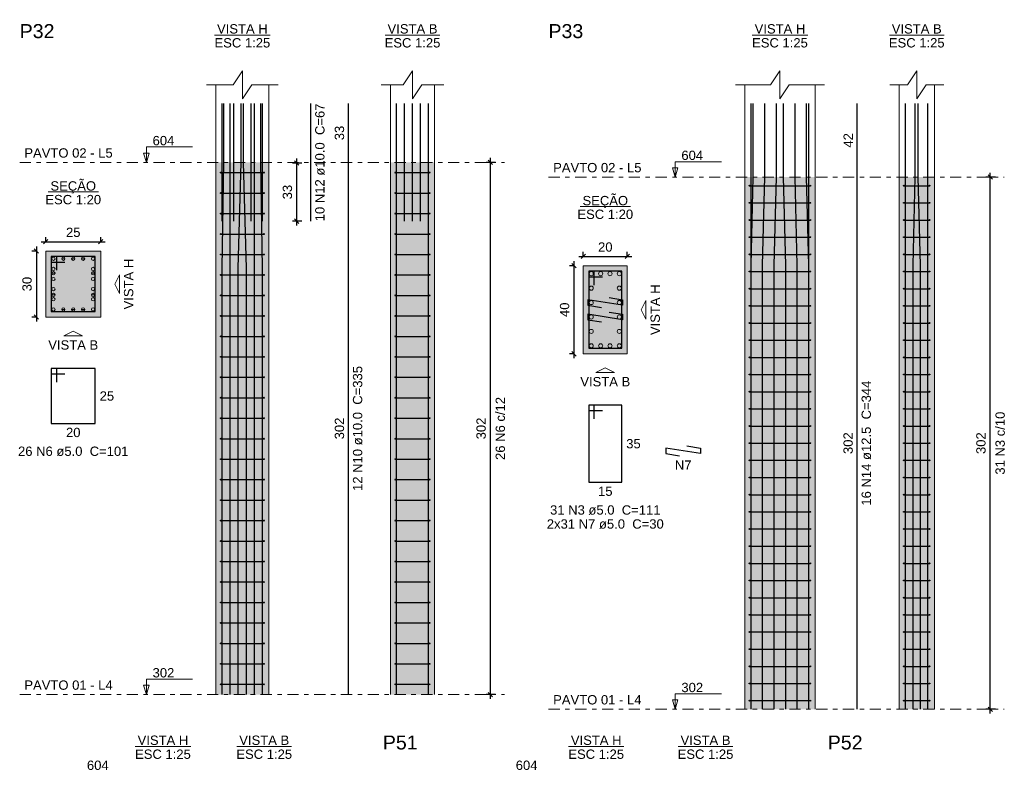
# Model space of a CAD drawing. Header units: millimetres. Extents: x 0 to 119, y 0 to 84.
# Tile 13 of 17: x 60 to 82, y 46 to 63. Entities that reach past the tile are written whole.
import ezdxf

# ---------------------------------------------------------------- set-up
doc = ezdxf.new("R2010")
doc.units = ezdxf.units.MM
doc.header["$MEASUREMENT"] = 0
doc.linetypes.add('DASHDOT', pattern=[2.54, 1.27, -0.635, 0, -0.635])
doc.linetypes.add('NULL', pattern=[0])
doc.layers.get('0').update_dxf_attribs({"lineweight": 18})
for name, color, linetype, lineweight in [('Descrição da armadura', 7, 'Continuous', 0), ('DT-Barras na forma', 2, 'Continuous', 30), ('DT-Barras no corte', 5, 'Continuous', 5), ('DT-Barras rebatidas', 2, 'Continuous', 30), ('DT-Cotas', 9, 'Continuous', 5), ('DT-Estribos na forma', 2, 'Continuous', 30), ('DT-Forma', 5, 'Continuous', 5), ('DT-Hachura seção pilares', 254, 'Continuous', 5), ('DT-Hachura vista pilares', 254, 'Continuous', 5), ('DT-Pontilhado', 9, 'DASHDOT', 5), ('DT-Textos', 7, 'Continuous', 5), ('DT-Título', 3, 'Continuous', 20), ('Textos armaduras', 7, 'Continuous', 0)]:
    doc.layers.add(name, color=color, linetype=linetype, lineweight=lineweight)
doc.styles.add('Arial', font='txt')
doc.dimstyles.new('UM_20.000000', dxfattribs={"dimtxt": 0.18, "dimasz": 0.1, "dimexe": 0.1, "dimexo": 0.2, "dimgap": 0, "dimtad": 1, "dimtih": 1, "dimtoh": 1, "dimdec": 1, "dimlfac": 20, "dimzin": 0, "dimdsep": 46, "dimtxsty": 'Standard', "dimcen": 0.09, "dimdle": 0.1, "dimadec": 1, "dimazin": 2, "dimtfac": 1, "dimtdec": 4, "dimtofl": 0, "dimtmove": 0, "dimatfit": 3, "dimfxl": 1, "dimtolj": 1, "dimarcsym": 0})
doc.dimstyles.new('UM_25.000000', dxfattribs={"dimtxt": 0.18, "dimasz": 0.1, "dimexe": 0.1, "dimexo": 0.2, "dimgap": 0, "dimtad": 1, "dimtih": 1, "dimtoh": 1, "dimdec": 1, "dimlfac": 25, "dimzin": 0, "dimdsep": 46, "dimtxsty": 'Standard', "dimcen": 0.09, "dimdle": 0.1, "dimadec": 1, "dimazin": 2, "dimtfac": 1, "dimtdec": 4, "dimtofl": 0, "dimtmove": 0, "dimatfit": 3, "dimfxl": 1, "dimtolj": 1, "dimarcsym": 0})

# ---------------------------------------------------------------- blocks, each defined once
blk = doc.blocks.new('_Oblique')
at = {"color": 0, "linetype": 'ByBlock', "lineweight": -2}
blk.add_line((-0.5, -0.5), (0.5, 0.5), dxfattribs=at)
blk = doc.blocks.new('*D56')
at = {"layer": 'Defpoints', "color": 0}
for p in [(60.34185, 57.998716), (60.13005, 56.498716), (60.34185, 56.498716)]:
    blk.add_point(p, dxfattribs=at)
at = {"layer": 'DT-Cotas', "color": 0, "lineweight": -2}
for p, q in [((60.14185, 57.998716), (60.03005, 57.998716)), ((60.13005, 58.098716), (60.13005, 56.398716)), ((60.14185, 56.498716), (60.03005, 56.498716))]:
    blk.add_line(p, q, dxfattribs=at)
at = {"layer": 'DT-Cotas', "color": 0, "lineweight": -2, "xscale": 0.1, "yscale": 0.1, "zscale": 0.1}
for p, rotation in [((60.13005, 57.998716), 90), ((60.13005, 56.498716), 270)]:
    blk.add_blockref('_Oblique', p, dxfattribs=dict(at, rotation=rotation))
at = {"layer": 'DT-Cotas', "color": 7, "insert": (59.91825, 57.248716), "char_height": 0.2118, "attachment_point": 5, "rotation": 90, "style": 'Arial'}
blk.add_mtext('\\A1;30', dxfattribs=at)
blk = doc.blocks.new('*D57')
at = {"layer": 'Defpoints', "color": 0}
for p in [(61.59185, 58.210516), (60.34185, 57.998716), (61.59185, 57.998716)]:
    blk.add_point(p, dxfattribs=at)
at = {"layer": 'DT-Cotas', "color": 0, "lineweight": -2}
for p, q in [((60.24185, 58.210516), (61.69185, 58.210516)), ((60.34185, 58.198716), (60.34185, 58.310516)), ((61.59185, 58.198716), (61.59185, 58.310516))]:
    blk.add_line(p, q, dxfattribs=at)
at = {"layer": 'DT-Cotas', "color": 0, "lineweight": -2, "xscale": 0.1, "yscale": 0.1, "zscale": 0.1, "rotation": 180}
blk.add_blockref('_Oblique', (60.34185, 58.210516), dxfattribs=at)
at = {"layer": 'DT-Cotas', "color": 0, "lineweight": -2, "xscale": 0.1, "yscale": 0.1, "zscale": 0.1}
blk.add_blockref('_Oblique', (61.59185, 58.210516), dxfattribs=at)
at = {"layer": 'DT-Cotas', "color": 7, "insert": (60.96685, 58.422316), "char_height": 0.2118, "attachment_point": 5, "rotation": 0.0057296, "style": 'Arial'}
blk.add_mtext('\\A1;25', dxfattribs=at)
blk = doc.blocks.new('*D58')
at = {"layer": 'Defpoints', "color": 0}
for p in [(66.043211, 59.996524), (66.360911, 59.996524), (66.360911, 58.676524)]:
    blk.add_point(p, dxfattribs=at)
at = {"layer": 'DT-Cotas', "color": 0, "lineweight": -2}
for p, q in [((66.160911, 59.996524), (65.943211, 59.996524)), ((66.043211, 58.576524), (66.043211, 60.096524)), ((66.160911, 58.676524), (65.943211, 58.676524))]:
    blk.add_line(p, q, dxfattribs=at)
at = {"layer": 'DT-Cotas', "color": 0, "lineweight": -2, "xscale": 0.1, "yscale": 0.1, "zscale": 0.1}
for p, rotation in [((66.043211, 59.996524), 90), ((66.043211, 58.676524), 270)]:
    blk.add_blockref('_Oblique', p, dxfattribs=dict(at, rotation=rotation))
at = {"layer": 'DT-Cotas', "color": 7, "insert": (65.831411, 59.336524), "char_height": 0.2118, "attachment_point": 5, "rotation": 90, "style": 'Arial'}
blk.add_mtext('\\A1;33', dxfattribs=at)
blk = doc.blocks.new('*D59')
at = {"layer": 'Defpoints', "color": 0}
for p in [(70.442011, 60.010816), (70.759711, 60.010816), (70.759711, 47.930816)]:
    blk.add_point(p, dxfattribs=at)
at = {"layer": 'DT-Cotas', "color": 0, "lineweight": -2}
for p, q in [((70.559711, 60.010816), (70.342011, 60.010816)), ((70.442011, 47.830816), (70.442011, 60.110816)), ((70.559711, 47.930816), (70.342011, 47.930816))]:
    blk.add_line(p, q, dxfattribs=at)
at = {"layer": 'DT-Cotas', "color": 0, "lineweight": -2, "xscale": 0.1, "yscale": 0.1, "zscale": 0.1}
for p, rotation in [((70.442011, 60.010816), 90), ((70.442011, 47.930816), 270)]:
    blk.add_blockref('_Oblique', p, dxfattribs=dict(at, rotation=rotation))
at = {"layer": 'DT-Cotas', "color": 7, "insert": (70.230211, 53.970816), "char_height": 0.2118, "attachment_point": 5, "rotation": 90, "style": 'Arial'}
blk.add_mtext('\\A1;302', dxfattribs=at)
blk = doc.blocks.new('*D60')
at = {"layer": 'Defpoints', "color": 0}
for p in [(72.550046, 57.665143), (72.338246, 55.665143), (72.550046, 55.665143)]:
    blk.add_point(p, dxfattribs=at)
at = {"layer": 'DT-Cotas', "color": 0, "lineweight": -2}
for p, q in [((72.338246, 57.765143), (72.338246, 55.565143)), ((72.350046, 57.665143), (72.238246, 57.665143)), ((72.350046, 55.665143), (72.238246, 55.665143))]:
    blk.add_line(p, q, dxfattribs=at)
at = {"layer": 'DT-Cotas', "color": 0, "lineweight": -2, "xscale": 0.1, "yscale": 0.1, "zscale": 0.1}
for p, rotation in [((72.338246, 57.665143), 90), ((72.338246, 55.665143), 270)]:
    blk.add_blockref('_Oblique', p, dxfattribs=dict(at, rotation=rotation))
at = {"layer": 'DT-Cotas', "color": 7, "insert": (72.126446, 56.665143), "char_height": 0.2118, "attachment_point": 5, "rotation": 90, "style": 'Arial'}
blk.add_mtext('\\A1;40', dxfattribs=at)
blk = doc.blocks.new('*D61')
at = {"layer": 'Defpoints', "color": 0}
for p in [(73.550046, 57.876943), (72.550046, 57.665143), (73.550046, 57.665143)]:
    blk.add_point(p, dxfattribs=at)
at = {"layer": 'DT-Cotas', "color": 0, "lineweight": -2}
for p, q in [((72.550046, 57.865143), (72.550046, 57.976943)), ((73.550046, 57.865143), (73.550046, 57.976943)), ((72.450046, 57.876943), (73.650046, 57.876943))]:
    blk.add_line(p, q, dxfattribs=at)
at = {"layer": 'DT-Cotas', "color": 0, "lineweight": -2, "xscale": 0.1, "yscale": 0.1, "zscale": 0.1, "rotation": 180}
blk.add_blockref('_Oblique', (72.550046, 57.876943), dxfattribs=at)
at = {"layer": 'DT-Cotas', "color": 0, "lineweight": -2, "xscale": 0.1, "yscale": 0.1, "zscale": 0.1}
blk.add_blockref('_Oblique', (73.550046, 57.876943), dxfattribs=at)
at = {"layer": 'DT-Cotas', "color": 7, "insert": (73.050046, 58.088743), "char_height": 0.2118, "attachment_point": 5, "rotation": 0.0057296, "style": 'Arial'}
blk.add_mtext('\\A1;20', dxfattribs=at)
blk = doc.blocks.new('*D62')
at = {"layer": 'Defpoints', "color": 0}
for p in [(81.793847, 59.677243), (82.111547, 59.677243), (82.111547, 47.597243)]:
    blk.add_point(p, dxfattribs=at)
at = {"layer": 'DT-Cotas', "color": 0, "lineweight": -2}
for p, q in [((81.793847, 47.497243), (81.793847, 59.777243)), ((81.911547, 59.677243), (81.693847, 59.677243)), ((81.911547, 47.597243), (81.693847, 47.597243))]:
    blk.add_line(p, q, dxfattribs=at)
at = {"layer": 'DT-Cotas', "color": 0, "lineweight": -2, "xscale": 0.1, "yscale": 0.1, "zscale": 0.1}
for p, rotation in [((81.793847, 59.677243), 90), ((81.793847, 47.597243), 270)]:
    blk.add_blockref('_Oblique', p, dxfattribs=dict(at, rotation=rotation))
at = {"layer": 'DT-Cotas', "color": 7, "insert": (81.582047, 53.637243), "char_height": 0.2118, "attachment_point": 5, "rotation": 90, "style": 'Arial'}
blk.add_mtext('\\A1;302', dxfattribs=at)
blk = doc.blocks.new('*D63')
at = {"layer": 'Defpoints', "color": 0}
for p in [(81.793847, 59.677243), (82.111547, 59.677243), (82.111547, 47.597243)]:
    blk.add_point(p, dxfattribs=at)
at = {"layer": 'DT-Cotas', "color": 0, "lineweight": -2}
for p, q in [((81.793847, 47.497243), (81.793847, 59.777243)), ((81.911547, 59.677243), (81.693847, 59.677243)), ((81.911547, 47.597243), (81.693847, 47.597243))]:
    blk.add_line(p, q, dxfattribs=at)
at = {"layer": 'DT-Cotas', "color": 0, "lineweight": -2, "xscale": 0.1, "yscale": 0.1, "zscale": 0.1}
for p, rotation in [((81.793847, 59.677243), 90), ((81.793847, 47.597243), 270)]:
    blk.add_blockref('_Oblique', p, dxfattribs=dict(at, rotation=rotation))

msp = doc.modelspace()

# ---------------------------------------------------------------- hatches: boundary and pattern name
at = {"layer": 'DT-Hachura seção pilares', "linetype": 'Continuous'}
for points in [[(60.3419, 56.4987), (60.3419, 56.4987), (61.5919, 56.4987), (61.5919, 57.9987), (60.3419, 57.9987), (60.3419, 56.4987)], [(72.55, 55.6651), (72.55, 55.6651), (73.55, 55.6651), (73.55, 57.6651), (72.55, 57.6651), (72.55, 55.6651)]]:
    msp.add_hatch(color=254, dxfattribs=at).paths.add_polyline_path(points)
at = {"layer": 'DT-Hachura vista pilares', "linetype": 'Continuous'}
for points in [[(64.2078, 47.9308), (64.2078, 60.0108), (65.4078, 60.0108), (65.4078, 47.9308), (64.2078, 47.9308)], [(68.1712, 47.9308), (68.1712, 60.0108), (69.1712, 60.0108), (69.1712, 47.9308), (68.1712, 47.9308)], [(76.2168, 47.5972), (76.2168, 59.6772), (77.8168, 59.6772), (77.8168, 47.5972), (76.2168, 47.5972)], [(79.723, 47.5972), (79.723, 59.6772), (80.523, 59.6772), (80.523, 47.5972), (79.723, 47.5972)]]:
    msp.add_hatch(color=254, dxfattribs=at).paths.add_polyline_path(points)

# ---------------------------------------------------------------- linework, layer by layer
at = {"layer": 'DT-Barras na forma'}
for points in [[(64.3478, 47.9308), (64.3478, 57.6108), (64.3878, 60.0108), (64.3878, 61.3451)], [(64.3478, 58.6765), (64.3478, 61.3451)], [(64.5318, 47.9308), (64.5318, 60.0108), (64.5318, 61.3451)], [(64.6107, 58.6765), (64.6107, 61.3451)], [(64.7158, 47.9308), (64.7158, 57.6108), (64.7821, 60.0108), (64.7821, 61.3451)], [(64.8998, 47.9308), (64.8998, 57.6108), (64.8335, 60.0108), (64.8335, 61.3451)], [(65.005, 58.6765), (65.005, 61.3451)], [(65.0838, 47.9308), (65.0838, 60.0108), (65.0838, 61.3451)], [(65.2678, 47.9308), (65.2678, 57.6108), (65.2278, 60.0108), (65.2278, 61.3451)], [(65.2678, 58.6765), (65.2678, 61.3451)], [(68.3112, 47.9308), (68.3112, 57.6108), (68.3112, 60.0108), (68.3112, 61.3451)], [(68.4912, 58.6765), (68.4912, 61.3451)], [(68.6712, 58.6765), (68.6712, 61.3451)], [(68.8512, 58.6765), (68.8512, 61.3451)], [(69.0312, 47.9308), (69.0312, 57.6108), (69.0312, 60.0108), (69.0312, 61.3451)], [(76.3618, 47.5972), (76.3618, 57.6772), (76.4118, 59.6772), (76.4118, 61.3451)], [(76.3618, 47.5972), (76.3618, 57.6772), (76.3618, 59.6772), (76.3618, 61.3451)], [(76.6238, 47.5972), (76.6238, 57.6772), (76.6738, 59.6772), (76.6738, 61.3451)], [(76.8858, 47.5972), (76.8858, 57.6772), (76.9358, 59.6772), (76.9358, 61.3451)], [(77.1478, 47.5972), (77.1478, 57.6772), (77.0978, 59.6772), (77.0978, 61.3451)], [(77.4098, 47.5972), (77.4098, 57.6772), (77.3598, 59.6772), (77.3598, 61.3451)], [(77.6718, 47.5972), (77.6718, 57.6772), (77.6218, 59.6772), (77.6218, 61.3451)], [(77.6718, 47.5972), (77.6718, 57.6772), (77.6718, 59.6772), (77.6718, 61.3451)], [(79.868, 47.5972), (79.868, 57.6772), (79.868, 59.6772), (79.868, 61.3451)], [(80.038, 47.5972), (80.038, 57.6772), (80.088, 59.6772), (80.088, 61.3451)], [(80.208, 47.5972), (80.208, 57.6772), (80.158, 59.6772), (80.158, 61.3451)], [(80.378, 47.5972), (80.378, 57.6772), (80.378, 59.6772), (80.378, 61.3451)], [(60.5919, 57.5612), (60.5919, 57.8737), (60.4669, 57.8737), (60.4669, 56.6237), (61.4669, 56.6237), (61.4669, 57.8737), (60.4669, 57.8737), (60.4669, 57.7487), (60.7794, 57.7487)], [(72.8, 57.2276), (72.8, 57.5401), (72.675, 57.5401), (72.675, 55.7901), (73.425, 55.7901), (73.425, 57.5401), (72.675, 57.5401), (72.675, 57.4151), (72.9875, 57.4151)], [(73.1352, 56.9404), (73.4438, 56.8914), (73.4438, 56.7664), (72.6563, 56.8914), (72.6563, 56.7664), (72.9649, 56.7174)], [(73.1352, 56.6129), (73.4438, 56.5639), (73.4438, 56.4389), (72.6563, 56.5639), (72.6563, 56.4389), (72.9649, 56.3899)]]:
    msp.add_lwpolyline(points, dxfattribs=at)
at = {"layer": 'DT-Barras no corte'}
for p, q in [((60.6968, 57.8237), (60.7869, 57.8237)), ((60.9218, 57.8237), (61.0119, 57.8237)), ((61.1469, 57.8237), (61.2368, 57.8237)), ((60.4719, 57.4951), (60.5618, 57.4951)), ((61.3719, 57.4951), (61.4618, 57.4951)), ((60.4719, 57.0023), (60.5618, 57.0023)), ((61.3719, 57.0023), (61.4618, 57.0023)), ((60.6968, 56.6737), (60.7869, 56.6737)), ((60.9218, 56.6737), (61.0119, 56.6737)), ((61.1469, 56.6737), (61.2368, 56.6737))]:
    msp.add_line(p, q, dxfattribs=at)
for centre, radius in [((60.5168, 57.8237), 0.0375), ((60.7418, 57.8237), 0.0375), ((60.9669, 57.8237), 0.0375), ((61.1919, 57.8237), 0.0375), ((61.4168, 57.8237), 0.0375), ((60.5168, 57.5937), 0.0375), ((60.5168, 57.4951), 0.0375), ((61.4168, 57.5937), 0.0375), ((61.4168, 57.4951), 0.0375), ((72.7313, 57.4839), 0.0469), ((72.9438, 57.4839), 0.0469), ((73.1563, 57.4839), 0.0469), ((73.3688, 57.4839), 0.0469), ((60.5168, 57.3637), 0.0375), ((61.4168, 57.3637), 0.0375), ((60.5168, 57.1337), 0.0375), ((60.5168, 57.0023), 0.0375), ((61.4168, 57.1337), 0.0375), ((61.4168, 57.0023), 0.0375), ((72.7313, 57.1564), 0.0469), ((73.3688, 57.1564), 0.0469), ((60.5168, 56.9037), 0.0375), ((61.4168, 56.9037), 0.0375), ((72.7313, 56.8289), 0.0469), ((73.3688, 56.8289), 0.0469), ((60.5168, 56.6737), 0.0375), ((60.7418, 56.6737), 0.0375), ((60.9669, 56.6737), 0.0375), ((61.1919, 56.6737), 0.0375), ((61.4168, 56.6737), 0.0375), ((72.7313, 56.5014), 0.0469), ((73.3688, 56.5014), 0.0469), ((72.7313, 56.1739), 0.0469), ((73.3688, 56.1739), 0.0469), ((72.7313, 55.8464), 0.0469), ((72.9438, 55.8464), 0.0469), ((73.1563, 55.8464), 0.0469), ((73.3688, 55.8464), 0.0469)]:
    msp.add_circle(centre, radius, dxfattribs=at)
at = {"layer": 'DT-Barras rebatidas'}
for points in [[(66.3609, 58.6765), (66.3609, 61.3451)], [(67.2181, 47.9308), (67.2181, 60.0108), (67.2181, 61.3451)], [(78.7699, 47.5972), (78.77, 59.6772), (78.77, 61.3451)], [(60.5919, 55.0213), (60.5919, 55.3338), (60.4669, 55.3338), (60.4669, 54.0838), (61.4669, 54.0838), (61.4669, 55.3338), (60.4669, 55.3338), (60.4669, 55.2088), (60.7794, 55.2088)], [(72.8, 54.1877), (72.8, 54.5002), (72.675, 54.5002), (72.675, 52.7502), (73.425, 52.7502), (73.425, 54.5002), (72.675, 54.5002), (72.675, 54.3752), (72.9875, 54.3752)], [(74.9039, 53.573), (75.2126, 53.524), (75.2126, 53.399), (74.4251, 53.524), (74.4251, 53.399), (74.7337, 53.35)]]:
    msp.add_lwpolyline(points, dxfattribs=at)
at = {"layer": 'DT-Estribos na forma'}
for p, q in [((64.3178, 59.7785), (65.2978, 59.7785)), ((68.2812, 59.7785), (69.0612, 59.7785)), ((76.3268, 59.4824), (77.7068, 59.4824)), ((79.833, 59.4824), (80.413, 59.4824)), ((64.3178, 59.3139), (65.2978, 59.3139)), ((68.2812, 59.3139), (69.0612, 59.3139)), ((76.3268, 59.0927), (77.7068, 59.0927)), ((79.833, 59.0927), (80.413, 59.0927)), ((64.3178, 58.8493), (65.2978, 58.8493)), ((68.2812, 58.8493), (69.0612, 58.8493)), ((76.3268, 58.703), (77.7068, 58.703)), ((79.833, 58.703), (80.413, 58.703)), ((64.3178, 58.3847), (65.2978, 58.3847)), ((68.2812, 58.3847), (69.0612, 58.3847)), ((76.3268, 58.3134), (77.7068, 58.3134)), ((79.833, 58.3134), (80.413, 58.3134)), ((64.3178, 57.92), (65.2978, 57.92)), ((68.2812, 57.92), (69.0612, 57.92)), ((76.3268, 57.9237), (77.7068, 57.9237)), ((79.833, 57.9237), (80.413, 57.9237)), ((76.3268, 57.534), (77.7068, 57.534)), ((79.833, 57.534), (80.413, 57.534)), ((64.3178, 57.4554), (65.2978, 57.4554)), ((68.2812, 57.4554), (69.0612, 57.4554)), ((76.3268, 57.1443), (77.7068, 57.1443)), ((79.833, 57.1443), (80.413, 57.1443)), ((64.3178, 56.9908), (65.2978, 56.9908)), ((68.2812, 56.9908), (69.0612, 56.9908)), ((76.3268, 56.7547), (77.7068, 56.7547)), ((79.833, 56.7547), (80.413, 56.7547)), ((64.3178, 56.5262), (65.2978, 56.5262)), ((68.2812, 56.5262), (69.0612, 56.5262)), ((76.3268, 56.365), (77.7068, 56.365)), ((79.833, 56.365), (80.413, 56.365)), ((64.3178, 56.0616), (65.2978, 56.0616)), ((68.2812, 56.0616), (69.0612, 56.0616)), ((76.3268, 55.9753), (77.7068, 55.9753)), ((79.833, 55.9753), (80.413, 55.9753)), ((64.3178, 55.597), (65.2978, 55.597)), ((68.2812, 55.597), (69.0612, 55.597)), ((76.3268, 55.5856), (77.7068, 55.5856)), ((79.833, 55.5856), (80.413, 55.5856)), ((64.3178, 55.1324), (65.2978, 55.1324)), ((68.2812, 55.1324), (69.0612, 55.1324)), ((76.3268, 55.196), (77.7068, 55.196)), ((79.833, 55.196), (80.413, 55.196)), ((76.3268, 54.8063), (77.7068, 54.8063)), ((79.833, 54.8063), (80.413, 54.8063)), ((64.3178, 54.6677), (65.2978, 54.6677)), ((68.2812, 54.6677), (69.0612, 54.6677)), ((76.3268, 54.4166), (77.7068, 54.4166)), ((79.833, 54.4166), (80.413, 54.4166)), ((64.3178, 54.2031), (65.2978, 54.2031)), ((68.2812, 54.2031), (69.0612, 54.2031)), ((76.3268, 54.0269), (77.7068, 54.0269)), ((79.833, 54.0269), (80.413, 54.0269)), ((64.3178, 53.7385), (65.2978, 53.7385)), ((68.2812, 53.7385), (69.0612, 53.7385)), ((76.3268, 53.6372), (77.7068, 53.6372)), ((79.833, 53.6372), (80.413, 53.6372)), ((64.3178, 53.2739), (65.2978, 53.2739)), ((68.2812, 53.2739), (69.0612, 53.2739)), ((76.3268, 53.2476), (77.7068, 53.2476)), ((79.833, 53.2476), (80.413, 53.2476)), ((64.3178, 52.8093), (65.2978, 52.8093)), ((68.2812, 52.8093), (69.0612, 52.8093)), ((76.3268, 52.8579), (77.7068, 52.8579)), ((79.833, 52.8579), (80.413, 52.8579)), ((64.3178, 52.3447), (65.2978, 52.3447)), ((68.2812, 52.3447), (69.0612, 52.3447)), ((76.3268, 52.4682), (77.7068, 52.4682)), ((79.833, 52.4682), (80.413, 52.4682)), ((64.3178, 51.88), (65.2978, 51.88)), ((68.2812, 51.88), (69.0612, 51.88)), ((76.3268, 52.0785), (77.7068, 52.0785)), ((79.833, 52.0785), (80.413, 52.0785)), ((76.3268, 51.6889), (77.7068, 51.6889)), ((79.833, 51.6889), (80.413, 51.6889)), ((64.3178, 51.4154), (65.2978, 51.4154)), ((68.2812, 51.4154), (69.0612, 51.4154)), ((76.3268, 51.2992), (77.7068, 51.2992)), ((79.833, 51.2992), (80.413, 51.2992)), ((64.3178, 50.9508), (65.2978, 50.9508)), ((68.2812, 50.9508), (69.0612, 50.9508)), ((76.3268, 50.9095), (77.7068, 50.9095)), ((79.833, 50.9095), (80.413, 50.9095)), ((64.3178, 50.4862), (65.2978, 50.4862)), ((68.2812, 50.4862), (69.0612, 50.4862)), ((76.3268, 50.5198), (77.7068, 50.5198)), ((79.833, 50.5198), (80.413, 50.5198)), ((76.3268, 50.1301), (77.7068, 50.1301)), ((79.833, 50.1301), (80.413, 50.1301)), ((64.3178, 50.0216), (65.2978, 50.0216)), ((68.2812, 50.0216), (69.0612, 50.0216)), ((76.3268, 49.7405), (77.7068, 49.7405)), ((79.833, 49.7405), (80.413, 49.7405)), ((64.3178, 49.557), (65.2978, 49.557)), ((68.2812, 49.557), (69.0612, 49.557)), ((76.3268, 49.3508), (77.7068, 49.3508)), ((79.833, 49.3508), (80.413, 49.3508)), ((64.3178, 49.0924), (65.2978, 49.0924)), ((68.2812, 49.0924), (69.0612, 49.0924)), ((76.3268, 48.9611), (77.7068, 48.9611)), ((79.833, 48.9611), (80.413, 48.9611)), ((64.3178, 48.6277), (65.2978, 48.6277)), ((68.2812, 48.6277), (69.0612, 48.6277)), ((76.3268, 48.5714), (77.7068, 48.5714)), ((79.833, 48.5714), (80.413, 48.5714)), ((64.3178, 48.1631), (65.2978, 48.1631)), ((68.2812, 48.1631), (69.0612, 48.1631)), ((76.3268, 48.1818), (77.7068, 48.1818)), ((79.833, 48.1818), (80.413, 48.1818)), ((76.3268, 47.7921), (77.7068, 47.7921)), ((79.833, 47.7921), (80.413, 47.7921))]:
    msp.add_line(p, q, dxfattribs=at)
for centre in [(64.3178, 59.7785), (65.2978, 59.7785), (68.2812, 59.7785), (69.0612, 59.7785), (76.3268, 59.4824), (77.7068, 59.4824), (79.833, 59.4824), (80.413, 59.4824), (64.3178, 59.3139), (65.2978, 59.3139), (68.2812, 59.3139), (69.0612, 59.3139), (76.3268, 59.0927), (77.7068, 59.0927), (79.833, 59.0927), (80.413, 59.0927), (64.3178, 58.8493), (65.2978, 58.8493), (68.2812, 58.8493), (69.0612, 58.8493), (76.3268, 58.703), (77.7068, 58.703), (79.833, 58.703), (80.413, 58.703), (64.3178, 58.3847), (65.2978, 58.3847), (68.2812, 58.3847), (69.0612, 58.3847), (76.3268, 58.3134), (77.7068, 58.3134), (79.833, 58.3134), (80.413, 58.3134), (64.3178, 57.92), (65.2978, 57.92), (68.2812, 57.92), (69.0612, 57.92), (76.3268, 57.9237), (77.7068, 57.9237), (79.833, 57.9237), (80.413, 57.9237), (76.3268, 57.534), (77.7068, 57.534), (79.833, 57.534), (80.413, 57.534), (64.3178, 57.4554), (65.2978, 57.4554), (68.2812, 57.4554), (69.0612, 57.4554), (76.3268, 57.1443), (77.7068, 57.1443), (79.833, 57.1443), (80.413, 57.1443), (64.3178, 56.9908), (65.2978, 56.9908), (68.2812, 56.9908), (69.0612, 56.9908), (76.3268, 56.7547), (77.7068, 56.7547), (79.833, 56.7547), (80.413, 56.7547), (64.3178, 56.5262), (65.2978, 56.5262), (68.2812, 56.5262), (69.0612, 56.5262), (76.3268, 56.365), (77.7068, 56.365), (79.833, 56.365), (80.413, 56.365), (64.3178, 56.0616), (65.2978, 56.0616), (68.2812, 56.0616), (69.0612, 56.0616), (76.3268, 55.9753), (77.7068, 55.9753), (79.833, 55.9753), (80.413, 55.9753), (64.3178, 55.597), (65.2978, 55.597), (68.2812, 55.597), (69.0612, 55.597), (76.3268, 55.5856), (77.7068, 55.5856), (79.833, 55.5856), (80.413, 55.5856), (64.3178, 55.1324), (65.2978, 55.1324), (68.2812, 55.1324), (69.0612, 55.1324), (76.3268, 55.196), (77.7068, 55.196), (79.833, 55.196), (80.413, 55.196), (76.3268, 54.8063), (77.7068, 54.8063), (79.833, 54.8063), (80.413, 54.8063), (64.3178, 54.6677), (65.2978, 54.6677), (68.2812, 54.6677), (69.0612, 54.6677), (76.3268, 54.4166), (77.7068, 54.4166), (79.833, 54.4166), (80.413, 54.4166), (64.3178, 54.2031), (65.2978, 54.2031), (68.2812, 54.2031), (69.0612, 54.2031), (76.3268, 54.0269), (77.7068, 54.0269), (79.833, 54.0269), (80.413, 54.0269), (64.3178, 53.7385), (65.2978, 53.7385), (68.2812, 53.7385), (69.0612, 53.7385), (76.3268, 53.6372), (77.7068, 53.6372), (79.833, 53.6372), (80.413, 53.6372), (64.3178, 53.2739), (65.2978, 53.2739), (68.2812, 53.2739), (69.0612, 53.2739), (76.3268, 53.2476), (77.7068, 53.2476), (79.833, 53.2476), (80.413, 53.2476), (64.3178, 52.8093), (65.2978, 52.8093), (68.2812, 52.8093), (69.0612, 52.8093), (76.3268, 52.8579), (77.7068, 52.8579), (79.833, 52.8579), (80.413, 52.8579), (64.3178, 52.3447), (65.2978, 52.3447), (68.2812, 52.3447), (69.0612, 52.3447), (76.3268, 52.4682), (77.7068, 52.4682), (79.833, 52.4682), (80.413, 52.4682), (64.3178, 51.88), (65.2978, 51.88), (68.2812, 51.88), (69.0612, 51.88), (76.3268, 52.0785), (77.7068, 52.0785), (79.833, 52.0785), (80.413, 52.0785), (76.3268, 51.6889), (77.7068, 51.6889), (79.833, 51.6889), (80.413, 51.6889), (64.3178, 51.4154), (65.2978, 51.4154), (68.2812, 51.4154), (69.0612, 51.4154), (76.3268, 51.2992), (77.7068, 51.2992), (79.833, 51.2992), (80.413, 51.2992), (64.3178, 50.9508), (65.2978, 50.9508), (68.2812, 50.9508), (69.0612, 50.9508), (76.3268, 50.9095), (77.7068, 50.9095), (79.833, 50.9095), (80.413, 50.9095), (64.3178, 50.4862), (65.2978, 50.4862), (68.2812, 50.4862), (69.0612, 50.4862), (76.3268, 50.5198), (77.7068, 50.5198), (79.833, 50.5198), (80.413, 50.5198), (76.3268, 50.1301), (77.7068, 50.1301), (79.833, 50.1301), (80.413, 50.1301), (64.3178, 50.0216), (65.2978, 50.0216), (68.2812, 50.0216), (69.0612, 50.0216), (76.3268, 49.7405), (77.7068, 49.7405), (79.833, 49.7405), (80.413, 49.7405), (64.3178, 49.557), (65.2978, 49.557), (68.2812, 49.557), (69.0612, 49.557), (76.3268, 49.3508), (77.7068, 49.3508), (79.833, 49.3508), (80.413, 49.3508), (64.3178, 49.0924), (65.2978, 49.0924), (68.2812, 49.0924), (69.0612, 49.0924), (76.3268, 48.9611), (77.7068, 48.9611), (79.833, 48.9611), (80.413, 48.9611), (64.3178, 48.6277), (65.2978, 48.6277), (68.2812, 48.6277), (69.0612, 48.6277), (76.3268, 48.5714), (77.7068, 48.5714), (79.833, 48.5714), (80.413, 48.5714), (64.3178, 48.1631), (65.2978, 48.1631), (68.2812, 48.1631), (69.0612, 48.1631), (76.3268, 48.1818), (77.7068, 48.1818), (79.833, 48.1818), (80.413, 48.1818), (76.3268, 47.7921), (77.7068, 47.7921), (79.833, 47.7921), (80.413, 47.7921)]:
    msp.add_circle(centre, 0.01, dxfattribs=at)
at = {"layer": 'DT-Forma'}
for p, q in [((64.2078, 60.0108), (64.2078, 61.7687)), ((65.4078, 60.0108), (65.4078, 61.7687)), ((68.1712, 60.0108), (68.1712, 61.7687)), ((69.1712, 60.0108), (69.1712, 61.7687)), ((76.2168, 59.6772), (76.2168, 61.7687)), ((77.8168, 59.6772), (77.8168, 61.7687)), ((79.723, 59.6772), (79.723, 61.7687)), ((80.523, 59.6772), (80.523, 61.7687)), ((64.2078, 47.9308), (64.2078, 60.0108)), ((65.4078, 47.9308), (65.4078, 60.0108)), ((68.1712, 47.9308), (68.1712, 60.0108)), ((69.1712, 47.9308), (69.1712, 60.0108)), ((76.2168, 47.5972), (76.2168, 59.6772)), ((77.8168, 47.5972), (77.8168, 59.6772)), ((79.723, 47.5972), (79.723, 59.6772)), ((80.523, 47.5972), (80.523, 59.6772))]:
    msp.add_line(p, q, dxfattribs=at)
for points in [[(63.996, 61.7687), (64.596, 61.7687), (64.8078, 62.0864), (64.8078, 61.451), (65.0196, 61.7687), (65.6196, 61.7687)], [(67.9594, 61.7687), (68.4594, 61.7687), (68.6712, 62.0864), (68.6712, 61.451), (68.883, 61.7687), (69.383, 61.7687)], [(76.005, 61.7687), (76.805, 61.7687), (77.0168, 62.0864), (77.0168, 61.451), (77.2286, 61.7687), (78.0286, 61.7687)], [(79.5112, 61.7687), (79.9112, 61.7687), (80.123, 62.0864), (80.123, 61.451), (80.3348, 61.7687), (80.7348, 61.7687)]]:
    msp.add_lwpolyline(points, dxfattribs=at)
for points in [[(60.3419, 56.4987), (61.5919, 56.4987), (61.5919, 57.9987), (60.3419, 57.9987), (60.3419, 56.4987)], [(72.55, 55.6651), (73.55, 55.6651), (73.55, 57.6651), (72.55, 57.6651), (72.55, 55.6651)]]:
    msp.add_lwpolyline(points, close=True, dxfattribs=at)
at = {"layer": 'DT-Pontilhado', "ltscale": 0.2}
for p, q in [((59.7507, 60.0108), (70.7597, 60.0108)), ((71.7597, 59.6772), (82.1115, 59.6772)), ((59.7507, 47.9308), (70.7597, 47.9308)), ((71.7597, 47.5972), (82.1115, 47.5972))]:
    msp.add_line(p, q, dxfattribs=at)
at = {"layer": 'DT-Textos'}
for p, q in [((64.178, 62.9018), (65.4377, 62.9018)), ((68.0495, 62.9018), (69.2929, 62.9018)), ((76.387, 62.9018), (77.6467, 62.9018)), ((79.5014, 62.9018), (80.7447, 62.9018)), ((60.3946, 59.3436), (61.5391, 59.3436)), ((72.4778, 59.0101), (73.6223, 59.0101)), ((62.3747, 46.7537), (63.6344, 46.7537)), ((64.6826, 46.7537), (65.9259, 46.7537)), ((72.2136, 46.7537), (73.4733, 46.7537)), ((74.7044, 46.7537), (75.9477, 46.7537))]:
    msp.add_line(p, q, dxfattribs=at)
for points in [[(62.6283, 60.0108), (62.6919, 60.2226), (62.5648, 60.2226), (62.6283, 60.0108), (62.6283, 60.3608), (63.6783, 60.3608)], [(74.6373, 59.6772), (74.7009, 59.889), (74.5738, 59.889), (74.6373, 59.6772), (74.6373, 60.0272), (75.6873, 60.0272)], [(62.6283, 47.9308), (62.6919, 48.1426), (62.5648, 48.1426), (62.6283, 47.9308), (62.6283, 48.2808), (63.6783, 48.2808)], [(74.6373, 47.5972), (74.7009, 47.809), (74.5738, 47.809), (74.6373, 47.5972), (74.6373, 47.9472), (75.6873, 47.9472)]]:
    msp.add_lwpolyline(points, dxfattribs=at)
for points in [[(62.0155, 57.2487), (62.0155, 57.0369), (61.9096, 57.2487), (62.0155, 57.4605), (62.0155, 57.2487)], [(73.9736, 56.6651), (73.9736, 56.4533), (73.8677, 56.6651), (73.9736, 56.8769), (73.9736, 56.6651)], [(60.9669, 56.0751), (60.755, 56.0751), (60.9669, 56.181), (61.1786, 56.0751), (60.9669, 56.0751)], [(73.05, 55.2415), (72.8382, 55.2415), (73.05, 55.3474), (73.2618, 55.2415), (73.05, 55.2415)]]:
    msp.add_lwpolyline(points, close=True, dxfattribs=at)

# ---------------------------------------------------------------- texts
at = {"layer": 'Descrição da armadura', "linetype": 'NULL', "char_height": 0.2118, "attachment_point": 8, "rotation": 90.00021, "line_spacing_factor": 0.9, "style": 'Arial'}
for s, insert, width in [('10 N12 ø10.0  C=67', (66.6788, 60.0104), 5.239541), ('12 N10 ø10.0  C=335', (67.5358, 53.9704), 5.562109), ('16 N14 ø12.5  C=344', (79.0878, 53.6374), 5.562109), ('26 N6 c/12', (70.7737, 53.9708), 2.845127), ('31 N3 c/10', (82.1255, 53.6372), 2.845127)]:
    msp.add_mtext(s, dxfattribs=dict(at, insert=insert, width=width))
at = {"layer": 'Descrição da armadura', "linetype": 'NULL', "char_height": 0.2118, "attachment_point": 8, "line_spacing_factor": 0.9, "style": 'Arial'}
for s, insert, width in [('26 N6 ø5.0  C=101', (60.9667, 53.3423), 4.916973), ('N7', (74.8187, 53.0323), 0.741426), ('31 N3 ø5.0  C=111', (73.0497, 52.0093), 4.916973), ('2x31 N7 ø5.0  C=30', (73.0497, 51.6913), 5.246973)]:
    msp.add_mtext(s, dxfattribs=dict(at, insert=insert, width=width))
at = {"layer": 'DT-Textos', "linetype": 'NULL', "char_height": 0.2118, "line_spacing_factor": 0.798, "style": 'Arial'}
for s, insert, width, attachment_point in [('VISTA H', (64.8077, 62.9333), 2.255996, 8), ('VISTA B', (68.6717, 62.9333), 2.223994, 8), ('VISTA H', (77.0167, 62.9333), 2.255996, 8), ('VISTA B', (80.1227, 62.9333), 2.223994, 8), ('ESC 1:25', (64.8077, 62.6163), 2.482559, 8), ('ESC 1:25', (68.6717, 62.6163), 2.482559, 8), ('ESC 1:25', (77.0167, 62.6163), 2.482559, 8), ('ESC 1:25', (80.1227, 62.6163), 2.482559, 8), ('604', (62.7687, 60.3963), 0.967705, 7), ('PAVTO 02 - L5', (59.8567, 60.1163), 3.932842, 7), ('604', (74.7777, 60.0623), 0.967705, 7), ('PAVTO 02 - L5', (71.8657, 59.7833), 3.932842, 7), ('SEÇÃO', (60.9667, 59.3054), 2.030566, 8), ('ESC 1:20', (60.9667, 59.0573), 2.482559, 8), ('SEÇÃO', (73.0497, 58.9724), 2.030566, 8), ('ESC 1:20', (73.0497, 58.7243), 2.482559, 8), ('VISTA B', (60.9667, 55.7573), 2.223994, 8), ('VISTA B', (73.0497, 54.9243), 2.223994, 8), ('302', (62.7687, 48.3163), 0.967705, 7), ('PAVTO 01 - L4', (59.8567, 48.0363), 3.932842, 7), ('302', (74.7777, 47.9823), 0.967705, 7), ('PAVTO 01 - L4', (71.8657, 47.7033), 3.932842, 7), ('VISTA H', (63.0042, 46.7851), 2.255996, 8), ('VISTA B', (65.3042, 46.7851), 2.223994, 8), ('VISTA H', (72.8431, 46.7851), 2.255996, 8), ('VISTA B', (75.3261, 46.7851), 2.223994, 8), ('ESC 1:25', (63.0042, 46.4681), 2.482559, 8), ('ESC 1:25', (65.3042, 46.4681), 2.482559, 8), ('ESC 1:25', (72.8431, 46.4681), 2.482559, 8), ('ESC 1:25', (75.3261, 46.4681), 2.482559, 8), ('604', (61.2772, 46.2171), 0.967705, 7), ('604', (71.0161, 46.2171), 0.967705, 7)]:
    msp.add_mtext(s, dxfattribs=dict(at, insert=insert, width=width, attachment_point=attachment_point))
at = {"layer": 'DT-Textos', "linetype": 'NULL', "char_height": 0.2118, "width": 2.255996, "attachment_point": 8, "rotation": 90.00021, "line_spacing_factor": 0.798, "style": 'Arial'}
for insert in [(62.3328, 57.2484), (74.2918, 56.6654)]:
    msp.add_mtext('VISTA H', dxfattribs=dict(at, insert=insert))
at = {"layer": 'DT-Título', "linetype": 'NULL', "char_height": 0.3177, "width": 1.565781, "attachment_point": 7, "line_spacing_factor": 0.798, "style": 'Arial'}
for s, insert in [('P32', (59.7507, 62.8272)), ('P33', (71.7597, 62.8272)), ('P51', (67.9981, 46.6791)), ('P52', (78.1027, 46.6791))]:
    msp.add_mtext(s, dxfattribs=dict(at, insert=insert))
at = {"layer": 'Textos armaduras', "linetype": 'NULL', "char_height": 0.2118, "attachment_point": 8, "rotation": 90.00021, "line_spacing_factor": 0.9, "style": 'Arial'}
for s, insert, width in [('33', (67.1208, 60.678), 1.045137), ('42', (78.6727, 60.5112), 1.045137), ('302', (67.1208, 53.9708), 1.367705), ('302', (78.6727, 53.6372), 1.367705)]:
    msp.add_mtext(s, dxfattribs=dict(at, insert=insert, width=width))
at = {"layer": 'Textos armaduras', "linetype": 'NULL', "char_height": 0.2118, "width": 1.045137, "line_spacing_factor": 0.9, "style": 'Arial'}
for s, insert, attachment_point in [('25', (61.5669, 54.8147), 1), ('20', (60.9669, 53.9865), 2), ('35', (73.525, 53.7311), 1), ('15', (73.05, 52.6529), 2)]:
    msp.add_mtext(s, dxfattribs=dict(at, insert=insert, attachment_point=attachment_point))

# ---------------------------------------------------------------- dimensions: what is measured, and where the dimension line sits
at = {"layer": 'DT-Cotas'}
for base, p1, p2, dimstyle, override, picture, middle in [((66.0432, 59.9965), (66.3609, 58.6765), (66.3609, 59.9965), 'UM_25.000000', {"dimtxt": 0.2118, "dimasz": 0.1, "dimexe": 0.1, "dimexo": 0.2, "dimtad": 1, "dimtih": 0, "dimtoh": 0, "dimdec": 1, "dimlfac": 25, "dimzin": 8, "dimtxsty": 'Arial', "dimblk": 'Oblique', "dimblk1": 'Oblique', "dimblk2": 'Oblique', "dimsah": 1, "dimdle": 0.1, "dimse1": 0, "dimse2": 0, "dimclrt": 7, "dimadec": 1, "dimazin": 3, "dimtmove": 2, "dimldrblk": 'Oblique'}, '*D58', (65.8314, 59.3365)), ((70.442, 60.0108), (70.7597, 47.9308), (70.7597, 60.0108), 'UM_25.000000', {"dimtxt": 0.2118, "dimasz": 0.1, "dimexe": 0.1, "dimexo": 0.2, "dimtad": 1, "dimtih": 0, "dimtoh": 0, "dimdec": 1, "dimlfac": 25, "dimzin": 8, "dimtxsty": 'Arial', "dimblk": 'Oblique', "dimblk1": 'Oblique', "dimblk2": 'Oblique', "dimsah": 1, "dimdle": 0.1, "dimse1": 0, "dimse2": 0, "dimclrt": 7, "dimadec": 1, "dimazin": 3, "dimtmove": 2, "dimldrblk": 'Oblique'}, '*D59', (70.2302, 53.9708)), ((81.7938, 59.6772), (82.1115, 47.5972), (82.1115, 59.6772), 'UM_25.000000', {"dimtxt": 0.2118, "dimasz": 0.1, "dimexe": 0.1, "dimexo": 0.2, "dimtad": 1, "dimtih": 0, "dimtoh": 0, "dimdec": 1, "dimlfac": 25, "dimzin": 8, "dimtxsty": 'Arial', "dimblk": 'Oblique', "dimblk1": 'Oblique', "dimblk2": 'Oblique', "dimsah": 1, "dimdle": 0.1, "dimse1": 0, "dimse2": 0, "dimclrt": 7, "dimadec": 1, "dimazin": 3, "dimtmove": 2, "dimldrblk": 'Oblique'}, '*D62', (81.582, 53.6372)), ((60.1301, 56.4987), (60.3419, 57.9987), (60.3419, 56.4987), 'UM_20.000000', {"dimtxt": 0.2118, "dimasz": 0.1, "dimexe": 0.1, "dimexo": 0.2, "dimtad": 1, "dimtih": 0, "dimtoh": 0, "dimdec": 1, "dimlfac": 20, "dimzin": 8, "dimtxsty": 'Arial', "dimblk": 'Oblique', "dimblk1": 'Oblique', "dimblk2": 'Oblique', "dimsah": 1, "dimdle": 0.1, "dimse1": 0, "dimse2": 0, "dimclrt": 7, "dimadec": 1, "dimazin": 3, "dimtmove": 2, "dimldrblk": 'Oblique'}, '*D56', (59.9182, 57.2487)), ((72.3382, 55.6651), (72.55, 57.6651), (72.55, 55.6651), 'UM_20.000000', {"dimtxt": 0.2118, "dimasz": 0.1, "dimexe": 0.1, "dimexo": 0.2, "dimtad": 1, "dimtih": 0, "dimtoh": 0, "dimdec": 1, "dimlfac": 20, "dimzin": 8, "dimtxsty": 'Arial', "dimblk": 'Oblique', "dimblk1": 'Oblique', "dimblk2": 'Oblique', "dimsah": 1, "dimdle": 0.1, "dimse1": 0, "dimse2": 0, "dimclrt": 7, "dimadec": 1, "dimazin": 3, "dimtmove": 2, "dimldrblk": 'Oblique'}, '*D60', (72.1264, 56.6651))]:
    dim = msp.add_linear_dim(base=base, p1=p1, p2=p2, angle=90, dimstyle=dimstyle, override=override, dxfattribs=at)
    dim.commit()
    dim.dimension.update_dxf_attribs({"geometry": picture, "text_midpoint": middle, "dimtype": 160, "text_rotation": 90})
dim = msp.add_linear_dim(base=(81.7938, 59.6772), p1=(82.1115, 47.5972), p2=(82.1115, 59.6772), angle=90, text=' ', dimstyle='UM_25.000000', override={"dimtxt": 0.2118, "dimasz": 0.1, "dimexe": 0.1, "dimexo": 0.2, "dimtad": 1, "dimtih": 0, "dimtoh": 0, "dimdec": 1, "dimlfac": 25, "dimzin": 8, "dimtxsty": 'Arial', "dimblk": 'Oblique', "dimblk1": 'Oblique', "dimblk2": 'Oblique', "dimsah": 1, "dimdle": 0.1, "dimse1": 0, "dimse2": 0, "dimclrt": 256, "dimadec": 1, "dimazin": 3, "dimtmove": 2, "dimldrblk": 'Oblique'}, dxfattribs=at)
dim.commit()
dim.dimension.update_dxf_attribs({"geometry": '*D63', "text_midpoint": (81.6879, 53.6372), "dimtype": 160, "text_rotation": 90})
for base, p1, p2, picture, middle in [((61.5919, 58.2105), (60.3419, 57.9987), (61.5919, 57.9987), '*D57', (60.9669, 58.4223)), ((73.55, 57.8769), (72.55, 57.6651), (73.55, 57.6651), '*D61', (73.05, 58.0887))]:
    dim = msp.add_linear_dim(base=base, p1=p1, p2=p2, dimstyle='UM_20.000000', override={"dimtxt": 0.2118, "dimasz": 0.1, "dimexe": 0.1, "dimexo": 0.2, "dimtad": 1, "dimtih": 0, "dimtoh": 0, "dimdec": 1, "dimlfac": 20, "dimzin": 8, "dimtxsty": 'Arial', "dimblk": 'Oblique', "dimblk1": 'Oblique', "dimblk2": 'Oblique', "dimsah": 1, "dimdle": 0.1, "dimse1": 0, "dimse2": 0, "dimclrt": 7, "dimadec": 1, "dimazin": 3, "dimtmove": 2, "dimldrblk": 'Oblique'}, dxfattribs=at)
    dim.commit()
    dim.dimension.update_dxf_attribs({"geometry": picture, "text_midpoint": middle, "dimtype": 160, "text_rotation": 0.00573})

doc.saveas('drawing.dxf')
